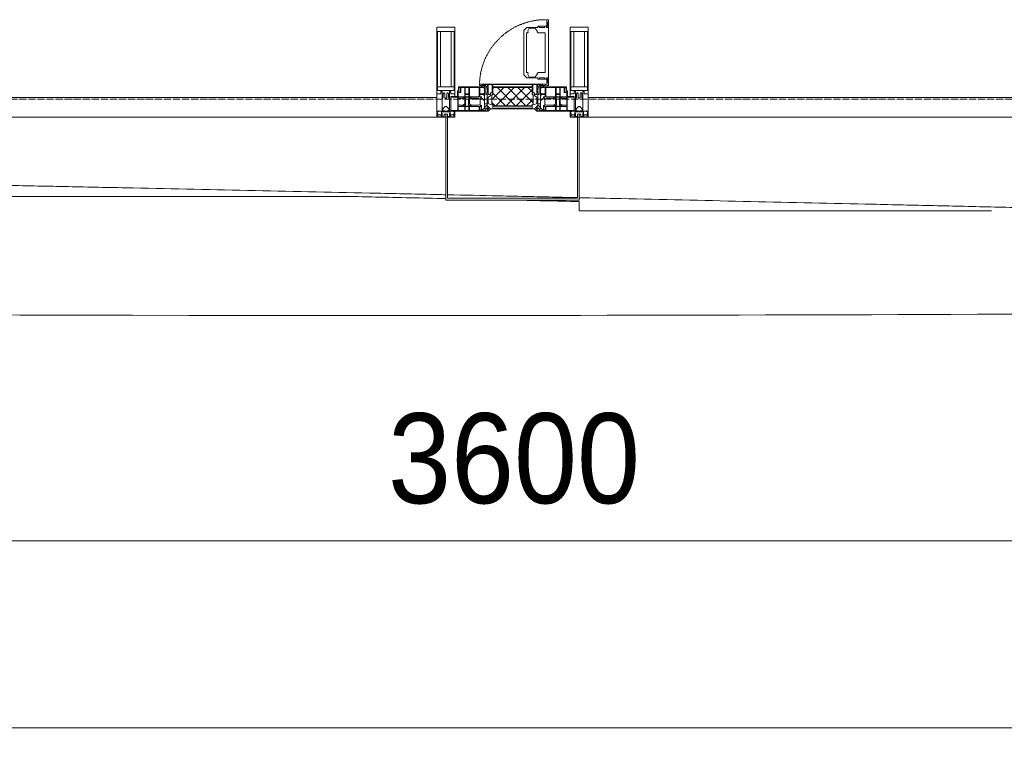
# Model space of a CAD drawing. Header units: millimetres. Extents: x 5617 to 107604, y 7718 to 206326.
# Tile 9 of 65: x 35824 to 38556, y 13585 to 15621. Entities that reach past the tile are written whole.
import ezdxf

# ---------------------------------------------------------------- set-up
doc = ezdxf.new("R2010")
doc.units = ezdxf.units.MM
doc.linetypes.add('-D1-02х01', pattern=[3, 2, -1])
doc.linetypes.add('ADSK_Линия сетки', pattern=[25, 20, -2.5, 0, -2.5])
for name, color, linetype, lineweight in [('Импосты витража', 7, 'Continuous', 18), ('Колонны', 7, 'Continuous', 18), ('Окна', 7, 'Continuous', 18), ('Оси', 7, 'Continuous', 9), ('Панели витража', 7, 'Continuous', 18), ('Размеры', 7, 'Continuous', 9), ('Размеры-100', 7, 'Continuous', 9), ('Форма', 7, 'Continuous', 18), ('Формообразующий элемент-перекрытие', 7, 'Continuous', 18), ('Элементы узлов', 7, 'Continuous', 18)]:
    doc.layers.add(name, color=color, linetype=linetype, lineweight=lineweight)
doc.styles.add('Arial', font='arial.ttf', dxfattribs={"width": 0.9, "height": 250})
doc.dimstyles.new('Основной_2_5_мм', dxfattribs={"dimscale": 304.8, "dimtxt": 255.06485, "dimasz": 0.463911, "dimexe": 0.492126, "dimexo": 0.492126, "dimgap": 0.098425, "dimtad": 1, "dimdec": 0, "dimdsep": 46, "dimtxsty": 'Arial', "dimblk1": 'OBLIQUE', "dimblk2": 'OBLIQUE', "dimsah": 1, "dimcen": 0.09, "dimdle": 0.492126, "dimazin": 2, "dimtfac": 1, "dimtdec": 4, "dimtix": 1, "dimtmove": 0, "dimatfit": 3, "dimfxl": 1, "dimtvp": 1, "dimtolj": 1, "dimtzin": 0, "dimlwd": 20, "dimlwe": 20, "dimarcsym": 2})

# ---------------------------------------------------------------- blocks, each defined once
blk = doc.blocks.new('System Panel - A_PAN_Glass-7508972-МКСС_К4_L17_58_200_')
at = {"layer": 'Панели витража', "color": 253, "lineweight": 5, "true_color": 0xaaaaaa}
for p, q in [((656.25, 55), (-656.25, 55)), ((-656.25, 55), (-656.25, 0)), ((656.25, 0), (656.25, 55)), ((-656.25, 0), (656.25, 0))]:
    blk.add_line(p, q, dxfattribs=at)
blk = doc.blocks.new('A_PAN_Створка - 383мм-V55-МКСС_К4_L17_58_200_')
at = {"layer": 'Панели витража', "lineweight": 5}
h = blk.add_hatch(dxfattribs=at)
h.set_pattern_fill('FP_8', color=256, style=0, pattern_type=2)
h.set_pattern_definition([(45, (-109750, -15350), (-14.1421356, 14.1421356), []), (135, (-109750, -15350), (-14.1421356, -14.1421356), [])])
h.paths.add_polyline_path([(-54.5, 31.8), (54.5, 31.8), (54.9, 34.1), (57.2, 36.4), (57.2, 60.8), (54.6, 63.4), (53.6, 82.7), (-54.6, 81.8), (-54.6, 63.4), (-57.2, 60.8), (-57.2, 36.4), (-54.9, 34.1)])
at = {"layer": 'Окна', "lineweight": 5}
for p, q in [((39.7, 249), (31.1, 240.4)), ((70.1, 249), (39.7, 249)), ((45.9, 246.8), (45, 244.7)), ((63.3, 246.8), (45.9, 246.8)), ((64.1, 245), (63.3, 246.8)), ((70.1, 252.9), (70.1, 249)), ((95.1, 252.9), (70.1, 252.9)), ((74.1, 248.4), (74.1, 252.9)), ((89.1, 248.4), (74.1, 248.4)), ((89.1, 252.9), (89.1, 248.4)), ((93.1, 248.4), (93.1, 252.9)), ((97.9, 248.4), (93.1, 248.4)), ((95.1, 270.5), (95.1, 252.9)), ((99.6, 270.5), (95.1, 270.5)), ((97.9, 262.4), (95.1, 262.4)), ((97.9, 262.4), (97.9, 248.4)), ((99.6, 270.5), (99.6, 87.5)), ((31.1, 117.6), (31.1, 240.4)), ((41.4, 234.2), (39.1, 233.8)), ((39.1, 179), (39.1, 233.8)), ((41.4, 234.2), (43.5, 236.3)), ((45, 244.7), (42.3, 239.8)), ((42.3, 239.8), (43.5, 236.3)), ((64.1, 245), (66.7, 241)), ((66.7, 241), (68.6, 239.7)), ((68.6, 239.7), (68.6, 236.4)), ((68.6, 236.4), (71.1, 233.9)), ((71.1, 233.9), (89.5, 233.9)), ((89.5, 233.9), (90.6, 232.8)), ((90.6, 125.2), (90.6, 232.8)), ((39.1, 179), (39.1, 124.2)), ((39.7, 109), (31.1, 117.6)), ((41.4, 123.8), (39.1, 124.2)), ((41.4, 123.8), (43.5, 121.7)), ((42.3, 118.2), (43.5, 121.7)), ((45, 113.3), (42.3, 118.2)), ((45.9, 111.2), (45, 113.3)), ((63.3, 111.2), (45.9, 111.2)), ((64.1, 113), (63.3, 111.2)), ((64.1, 113), (66.7, 117)), ((66.7, 117), (68.6, 118.3)), ((68.6, 121.6), (71.1, 124.1)), ((68.6, 118.3), (68.6, 121.6)), ((71.1, 124.1), (89.5, 124.1)), ((74.1, 109.6), (74.1, 105.1)), ((89.1, 109.6), (74.1, 109.6)), ((89.1, 105.1), (89.1, 109.6)), ((89.5, 124.1), (90.6, 125.2)), ((93.1, 109.6), (93.1, 105.1)), ((97.9, 109.6), (93.1, 109.6)), ((97.9, 95.6), (97.9, 109.6)), ((-150, 84), (-78, 84)), ((-150, 73.5), (-150, 84)), ((-91.5, 92), (91.5, 92)), ((-91.5, 87.5), (-91.5, 92)), ((-73.9, 87.5), (-91.5, 87.5)), ((-78, 84), (-78, 23.5)), ((-73.9, 62.5), (-73.9, 87.5)), ((70.1, 109), (39.7, 109)), ((70.1, 105.1), (70.1, 109)), ((95.1, 105.1), (70.1, 105.1)), ((73.9, 87.5), (73.9, 62.5)), ((91.5, 87.5), (73.9, 87.5)), ((78, 84), (150, 84)), ((78, 23.5), (78, 84)), ((91.5, 92), (91.5, 87.5)), ((95.1, 87.5), (95.1, 105.1)), ((97.9, 95.6), (95.1, 95.6)), ((99.6, 87.5), (95.1, 87.5)), ((150, 84), (150, 73.5)), ((-171, 57), (-156, 57)), ((-171, 17), (-171, 57)), ((-153, 73.5), (-150, 73.5)), ((-153, 60), (-153, 73.5)), ((-70, 62.5), (-73.9, 62.5)), ((-70, 32.1), (-70, 62.5)), ((70, 62.5), (70, 32.1)), ((73.9, 62.5), (70, 62.5)), ((150, 73.5), (153, 73.5)), ((153, 73.5), (153, 60)), ((156, 57), (171, 57)), ((171, 57), (171, 17)), ((-61.4, 23.5), (-70, 32.1)), ((70, 32.1), (61.4, 23.5)), ((-67.9, 17), (-171, 17)), ((-78, 23.5), (-67.9, 23.5)), ((-67.9, 23.5), (-64.6, 26.8)), ((-67.9, 17), (-67.9, 23.5)), ((-61.4, 23.5), (-67.9, 17)), ((-64.6, 26.8), (-61.4, 23.5)), ((61.4, 23.5), (-61.4, 23.5)), ((61.4, 23.5), (64.6, 26.8)), ((67.9, 17), (61.4, 23.5)), ((64.6, 26.8), (67.9, 23.5)), ((67.9, 23.5), (67.9, 17)), ((67.9, 23.5), (78, 23.5)), ((171, 17), (67.9, 17))]:
    blk.add_line(p, q, dxfattribs=at)
at = {"layer": 'Окна', "color": 253, "lineweight": 5, "true_color": 0xaaaaaa}
for p, q in [((-148.5, 82.5), (-132.4, 82.5)), ((-148.5, 81), (-148.5, 82.5)), ((-132.4, 56.6), (-132.4, 82.5)), ((-131, 82.5), (-120.8, 82.5)), ((-131, 82.5), (-131, 64.6)), ((-120.8, 82.5), (-120.8, 64.6)), ((-119.3, 82.5), (-92.5, 82.5)), ((-119.3, 56.6), (-119.3, 82.5)), ((-92.5, 56.6), (-92.5, 82.5)), ((-90.8, 82.5), (-79.5, 82.5)), ((-90.8, 64.6), (-90.8, 82.5)), ((-85, 84), (-85, 87.5)), ((-85, 87.5), (-78, 87.5)), ((-78, 84), (-85, 84)), ((-79.5, 82.5), (-79.5, 80.6)), ((-78, 87.5), (-78, 84)), ((78, 87.5), (78, 84)), ((85, 87.5), (78, 87.5)), ((78, 84), (85, 84)), ((90.8, 82.5), (79.5, 82.5)), ((79.5, 82.5), (79.5, 80.6)), ((85, 84), (85, 87.5)), ((90.8, 64.6), (90.8, 82.5)), ((119.3, 82.5), (92.5, 82.5)), ((92.5, 56.6), (92.5, 82.5)), ((119.3, 56.6), (119.3, 82.5)), ((120.8, 82.5), (120.8, 64.6)), ((131, 82.5), (120.8, 82.5)), ((131, 82.5), (131, 64.6)), ((132.4, 56.6), (132.4, 82.5)), ((148.5, 82.5), (132.4, 82.5)), ((148.5, 81), (148.5, 82.5)), ((-171, 55.5), (-152, 55.5)), ((-152, 20), (-152, 73.5)), ((-150.5, 69.5), (-150.5, 73.5)), ((-145, 69.5), (-150.5, 69.5)), ((-150.5, 33.6), (-150.5, 68)), ((-150.5, 68), (-143.5, 68)), ((-150.5, 56.6), (-132.4, 56.6)), ((-143.5, 81), (-148.5, 81)), ((-145, 69.5), (-145, 79.5)), ((-143.5, 68), (-143.5, 81)), ((-137.2, 54.8), (-135.8, 50.8)), ((-132.5, 54.8), (-137.2, 54.8)), ((-132.5, 53.8), (-132.5, 54.8)), ((-131, 64.6), (-120.8, 64.6)), ((-131, 56.5), (-131, 62.6)), ((-120.8, 62.6), (-131, 62.6)), ((-131, 56.5), (-120.8, 56.5)), ((-131, 55.1), (-131, 52.7)), ((-120.8, 55.1), (-131, 55.1)), ((-120.8, 56.5), (-120.8, 62.6)), ((-120.8, 55.1), (-120.8, 52.7)), ((-92.5, 56.6), (-119.3, 56.6)), ((-119.3, 54.8), (-114.6, 54.8)), ((-119.3, 53.8), (-119.3, 54.8)), ((-114.6, 54.8), (-115.9, 50.8)), ((-80.1, 64.6), (-90.8, 64.6)), ((-90.8, 62.7), (-90.8, 56.6)), ((-80.4, 62.7), (-90.8, 62.7)), ((-90.8, 56.6), (-85.9, 56.6)), ((-85.9, 56.6), (-85.9, 53.5)), ((-80.4, 61.1), (-80.4, 62.7)), ((-78, 61.1), (-80.4, 61.1)), ((-80.1, 66.1), (-80.1, 64.6)), ((-78, 66.1), (-80.1, 66.1)), ((-79.5, 80.6), (-78, 80.6)), ((-78, 66.1), (-78, 61.1)), ((79.5, 80.6), (78, 80.6)), ((78, 66.1), (78, 61.1)), ((78, 66.1), (80.1, 66.1)), ((78, 61.1), (80.4, 61.1)), ((80.1, 66.1), (80.1, 64.6)), ((80.1, 64.6), (90.8, 64.6)), ((80.4, 62.7), (90.8, 62.7)), ((80.4, 61.1), (80.4, 62.7)), ((85.9, 56.6), (85.9, 53.5)), ((90.8, 56.6), (85.9, 56.6)), ((90.8, 62.7), (90.8, 56.6)), ((92.5, 56.6), (119.3, 56.6)), ((114.6, 54.8), (115.9, 50.8)), ((119.3, 54.8), (114.6, 54.8)), ((119.3, 53.8), (119.3, 54.8)), ((131, 64.6), (120.8, 64.6)), ((120.8, 56.5), (120.8, 62.6)), ((120.8, 62.6), (131, 62.6)), ((131, 56.5), (120.8, 56.5)), ((120.8, 55.1), (120.8, 52.7)), ((120.8, 55.1), (131, 55.1)), ((131, 56.5), (131, 62.6)), ((131, 55.1), (131, 52.7)), ((150.5, 56.6), (132.4, 56.6)), ((132.5, 54.8), (137.2, 54.8)), ((132.5, 53.8), (132.5, 54.8)), ((137.2, 54.8), (135.8, 50.8)), ((143.5, 81), (148.5, 81)), ((143.5, 68), (143.5, 81)), ((150.5, 68), (143.5, 68)), ((145, 69.5), (145, 79.5)), ((145, 69.5), (150.5, 69.5)), ((150.5, 69.5), (150.5, 73.5)), ((150.5, 33.6), (150.5, 68)), ((152, 20), (152, 73.5)), ((171, 55.5), (152, 55.5)), ((-136.4, 52.4), (-150.5, 52.4)), ((-136.3, 33.6), (-150.5, 33.6)), ((-150.5, 29.4), (-132.4, 29.4)), ((-150.5, 17), (-150.5, 29.4)), ((-137.2, 31), (-135.8, 35)), ((-132.5, 31), (-137.2, 31)), ((-132.1, 49), (-135.8, 50.8)), ((-132.1, 36.8), (-135.8, 35)), ((-132.5, 53.8), (-133.4, 52)), ((-133.4, 52), (-130.1, 50.4)), ((-133.4, 33.7), (-130.1, 35.3)), ((-132.5, 31.9), (-133.4, 33.7)), ((-132.5, 31.9), (-132.5, 31)), ((-132.4, 29.4), (-132.4, 18.6)), ((-132.1, 49), (-132.1, 36.8)), ((-129.4, 51.1), (-131, 52.7)), ((-129.4, 34.6), (-131, 33)), ((-131, 30.9), (-131, 33)), ((-120.8, 30.9), (-131, 30.9)), ((-131, 29.5), (-120.8, 29.5)), ((-131, 18.2), (-131, 29.5)), ((-130.1, 50.4), (-129.4, 51.1)), ((-130.1, 35.3), (-130.1, 50.4)), ((-130.1, 35.3), (-129.4, 34.6)), ((-122.4, 51.1), (-120.8, 52.7)), ((-121.7, 50.4), (-122.4, 51.1)), ((-121.7, 35.3), (-122.4, 34.6)), ((-122.4, 34.6), (-120.8, 33)), ((-118.4, 52), (-121.7, 50.4)), ((-121.7, 35.3), (-121.7, 50.4)), ((-118.4, 33.7), (-121.7, 35.3)), ((-120.8, 30.9), (-120.8, 33)), ((-120.8, 18.2), (-120.8, 29.5)), ((-119.7, 49), (-115.9, 50.8)), ((-119.7, 49), (-119.7, 36.8)), ((-119.7, 36.8), (-115.9, 35)), ((-119.3, 53.8), (-118.4, 52)), ((-119.3, 31.9), (-118.4, 33.7)), ((-119.3, 31.9), (-119.3, 31)), ((-119.3, 31), (-114.6, 31)), ((-92.5, 29.4), (-119.3, 29.4)), ((-119.3, 29.4), (-119.3, 18.6)), ((-114.6, 31), (-115.9, 35)), ((-94.1, 33.5), (-115.4, 33.5)), ((-94.1, 52.5), (-115.3, 52.5)), ((-89.9, 50.9), (-94.1, 52.5)), ((-89.9, 35.1), (-94.1, 33.5)), ((-92.5, 18.6), (-92.5, 29.4)), ((-90.8, 18.5), (-90.8, 29.4)), ((-90.8, 29.4), (-85.9, 29.4)), ((-89.9, 52.2), (-88.6, 53.5)), ((-89.9, 52.2), (-89.9, 50.9)), ((-89.9, 35.1), (-89.9, 50.9)), ((-89.9, 32.5), (-89.9, 35.1)), ((-85.9, 32.5), (-89.9, 32.5)), ((-85.9, 53.5), (-88.6, 53.5)), ((-85.9, 53.5), (-78, 45.6)), ((-85.9, 29.4), (-85.9, 32.5)), ((-85.9, 21.9), (-85.9, 29.4)), ((-70, 33.8), (-83.4, 20.4)), ((-78, 45.6), (-78, 36.8)), ((-78, 36.8), (-70, 36.8)), ((-67.2, 29.3), (-73, 23.5)), ((-70, 36.8), (-70, 33.8)), ((-64.6, 26.8), (-67.2, 29.3)), ((64.6, 26.8), (67.2, 29.3)), ((67.2, 29.3), (73, 23.5)), ((70, 36.8), (70, 33.8)), ((78, 36.8), (70, 36.8)), ((70, 33.8), (83.4, 20.4)), ((85.9, 53.5), (78, 45.6)), ((78, 45.6), (78, 36.8)), ((85.9, 53.5), (88.6, 53.5)), ((85.9, 32.5), (89.9, 32.5)), ((85.9, 29.4), (85.9, 32.5)), ((85.9, 21.9), (85.9, 29.4)), ((90.8, 29.4), (85.9, 29.4)), ((89.9, 52.2), (88.6, 53.5)), ((89.9, 50.9), (94.1, 52.5)), ((89.9, 52.2), (89.9, 50.9)), ((89.9, 35.1), (89.9, 50.9)), ((89.9, 35.1), (94.1, 33.5)), ((89.9, 32.5), (89.9, 35.1)), ((90.8, 18.5), (90.8, 29.4)), ((92.5, 18.6), (92.5, 29.4)), ((92.5, 29.4), (119.3, 29.4)), ((94.1, 52.5), (115.3, 52.5)), ((94.1, 33.5), (115.4, 33.5)), ((114.6, 31), (115.9, 35)), ((119.3, 31), (114.6, 31)), ((119.7, 49), (115.9, 50.8)), ((119.7, 36.8), (115.9, 35)), ((119.3, 53.8), (118.4, 52)), ((118.4, 52), (121.7, 50.4)), ((118.4, 33.7), (121.7, 35.3)), ((119.3, 31.9), (118.4, 33.7)), ((119.3, 31.9), (119.3, 31)), ((119.3, 29.4), (119.3, 18.6)), ((119.7, 49), (119.7, 36.8)), ((122.4, 51.1), (120.8, 52.7)), ((122.4, 34.6), (120.8, 33)), ((120.8, 30.9), (120.8, 33)), ((120.8, 30.9), (131, 30.9)), ((120.8, 18.2), (120.8, 29.5)), ((131, 29.5), (120.8, 29.5)), ((121.7, 50.4), (122.4, 51.1)), ((121.7, 35.3), (121.7, 50.4)), ((121.7, 35.3), (122.4, 34.6)), ((129.4, 51.1), (131, 52.7)), ((130.1, 50.4), (129.4, 51.1)), ((130.1, 35.3), (129.4, 34.6)), ((129.4, 34.6), (131, 33)), ((133.4, 52), (130.1, 50.4)), ((130.1, 35.3), (130.1, 50.4)), ((133.4, 33.7), (130.1, 35.3)), ((131, 30.9), (131, 33)), ((131, 18.2), (131, 29.5)), ((132.1, 49), (135.8, 50.8)), ((132.1, 49), (132.1, 36.8)), ((132.1, 36.8), (135.8, 35)), ((150.5, 29.4), (132.4, 29.4)), ((132.4, 29.4), (132.4, 18.6)), ((132.5, 53.8), (133.4, 52)), ((132.5, 31.9), (133.4, 33.7)), ((132.5, 31.9), (132.5, 31)), ((132.5, 31), (137.2, 31)), ((137.2, 31), (135.8, 35)), ((136.3, 33.6), (150.5, 33.6)), ((136.4, 52.4), (150.5, 52.4)), ((150.5, 17), (150.5, 29.4)), ((-171, 18.5), (-153.5, 18.5)), ((-153.5, 18.5), (-152, 20)), ((-132.4, 18.6), (-150.5, 18.6)), ((-120.8, 18.2), (-131, 18.2)), ((-119.3, 18.6), (-92.5, 18.6)), ((-87.3, 18.5), (-90.8, 18.5)), ((-87.3, 21.9), (-85.9, 21.9)), ((-87.3, 20.4), (-87.3, 21.9)), ((-87.3, 20.4), (-87.3, 18.5)), ((-84.8, 20.4), (-87.3, 20.4)), ((-85.9, 18.2), (-85.9, 20.4)), ((-75.9, 18.2), (-85.9, 18.2)), ((-83.4, 20.4), (-84.8, 20.4)), ((-75.9, 23.5), (-73, 23.5)), ((-75.9, 21.5), (-75.9, 23.5)), ((-75.9, 21.5), (-75.9, 18.2)), ((-74.9, 21.5), (-75.9, 21.5)), ((-74.9, 17.9), (-74.9, 21.5)), ((-68.9, 17.9), (-74.9, 17.9)), ((-68.9, 21.5), (-68.9, 17.9)), ((-67.9, 21.5), (-68.9, 21.5)), ((-67.9, 23.5), (-64.6, 26.8)), ((-67.9, 21.5), (-67.9, 23.5)), ((67.9, 23.5), (64.6, 26.8)), ((67.9, 21.5), (67.9, 23.5)), ((67.9, 21.5), (68.9, 21.5)), ((68.9, 21.5), (68.9, 17.9)), ((68.9, 17.9), (74.9, 17.9)), ((75.9, 23.5), (73, 23.5)), ((74.9, 21.5), (75.9, 21.5)), ((74.9, 17.9), (74.9, 21.5)), ((75.9, 21.5), (75.9, 23.5)), ((75.9, 21.5), (75.9, 18.2)), ((75.9, 18.2), (85.9, 18.2)), ((83.4, 20.4), (84.8, 20.4)), ((84.8, 20.4), (87.3, 20.4)), ((87.3, 21.9), (85.9, 21.9)), ((85.9, 18.2), (85.9, 20.4)), ((87.3, 20.4), (87.3, 21.9)), ((87.3, 20.4), (87.3, 18.5)), ((87.3, 18.5), (90.8, 18.5)), ((119.3, 18.6), (92.5, 18.6)), ((120.8, 18.2), (131, 18.2)), ((132.4, 18.6), (150.5, 18.6)), ((153.5, 18.5), (152, 20)), ((171, 18.5), (153.5, 18.5))]:
    blk.add_line(p, q, dxfattribs=at)
at = {"layer": 'Окна', "linetype": '-D1-02х01', "lineweight": 5}
blk.add_arc((91.4, 87.5), 183, 88.8555, 178.5909, dxfattribs=at)
at = {"layer": 'Окна', "lineweight": 5}
for centre, start, end in [((-156, 60), 270, 360), ((156, 60), 180, 270)]:
    blk.add_arc(centre, 3, start, end, dxfattribs=at)
at = {"layer": 'Элементы узлов', "color": 253, "lineweight": 5, "true_color": 0xaaaaaa}
for p, q in [((-91.5, 92), (-91.5, 87.5)), ((-91.5, 92), (91.5, 92)), ((-91.5, 87.5), (-73.9, 87.5)), ((-83.4, 90.3), (-69.4, 90.3)), ((-83.4, 90.3), (-83.4, 87.5)), ((-73.9, 87.5), (-73.9, 62.5)), ((-69.4, 85.5), (-73.9, 85.5)), ((-69.4, 90.3), (-69.4, 85.5)), ((-67.9, 89.3), (-66.9, 90.3)), ((-67.9, 62.5), (-67.9, 89.3)), ((-66.9, 90.3), (-57.4, 90.3)), ((-57.4, 90.3), (-56.4, 89.4)), ((-56.4, 89.4), (-56.4, 67.7)), ((-53.9, 90.3), (-54.9, 89.3)), ((-54.9, 89.3), (-54.9, 85.6)), ((-54.9, 85.6), (-53.9, 84.6)), ((-54.9, 81.9), (-53.8, 83)), ((-53.6, 82.7), (-54.6, 81.8)), ((53.9, 90.3), (-53.9, 90.3)), ((-53.9, 84.6), (53.9, 84.6)), ((53.8, 83), (-53.8, 83)), ((53.6, 82.7), (-53.6, 82.7)), ((54.6, 81.8), (53.6, 82.7)), ((54.9, 81.9), (53.8, 83)), ((53.9, 90.3), (54.9, 89.3)), ((54.9, 85.6), (53.9, 84.6)), ((54.9, 89.3), (54.9, 85.6)), ((57.4, 90.3), (56.4, 89.4)), ((56.4, 89.4), (56.4, 67.7)), ((66.9, 90.3), (57.4, 90.3)), ((67.9, 89.3), (66.9, 90.3)), ((67.9, 62.5), (67.9, 89.3)), ((69.4, 90.3), (69.4, 85.5)), ((83.4, 90.3), (69.4, 90.3)), ((69.4, 85.5), (73.9, 85.5)), ((91.5, 87.5), (73.9, 87.5)), ((73.9, 87.5), (73.9, 62.5)), ((83.4, 90.3), (83.4, 87.5)), ((91.5, 92), (91.5, 87.5)), ((-73.9, 81.5), (-69.4, 81.5)), ((-69.4, 66.5), (-73.9, 66.5)), ((-73.9, 62.5), (-70, 62.5)), ((-70, 62.5), (-70, 32.1)), ((-69.4, 81.5), (-69.4, 66.5)), ((-61.7, 62.5), (-67.9, 62.5)), ((-66, 56.5), (-67.8, 55.7)), ((-67.8, 55.7), (-67.8, 38.3)), ((-66, 56.5), (-62, 59.1)), ((-62, 59.1), (-60.7, 61)), ((-60.1, 67.7), (-61.7, 64.9)), ((-61.7, 64.9), (-61.7, 62.5)), ((-60.7, 61), (-57.4, 61)), ((-56.4, 67.7), (-60.1, 67.7)), ((-57.4, 61), (-54.9, 63.5)), ((-54.6, 63.4), (-57.2, 60.8)), ((-57.2, 60.8), (-57.2, 36.4)), ((-54.9, 63.5), (-54.9, 81.9)), ((-54.6, 81.8), (-54.6, 63.4)), ((54.6, 63.4), (54.6, 81.8)), ((57.2, 60.8), (54.6, 63.4)), ((54.9, 63.5), (54.9, 81.9)), ((57.4, 61), (54.9, 63.5)), ((56.4, 67.7), (60.1, 67.7)), ((57.2, 36.4), (57.2, 60.8)), ((60.7, 61), (57.4, 61)), ((60.1, 67.7), (61.7, 64.9)), ((62, 59.1), (60.7, 61)), ((61.7, 64.9), (61.7, 62.5)), ((61.7, 62.5), (67.9, 62.5)), ((66, 56.5), (62, 59.1)), ((66, 56.5), (67.8, 55.7)), ((67.8, 55.7), (67.8, 38.3)), ((69.4, 81.5), (69.4, 66.5)), ((73.9, 81.5), (69.4, 81.5)), ((69.4, 66.5), (73.9, 66.5)), ((70, 62.5), (70, 32.1)), ((73.9, 62.5), (70, 62.5)), ((-70, 32.1), (-61.4, 23.5)), ((-67.8, 38.3), (-65.7, 37.4)), ((-65.7, 37.4), (-60.8, 34.7)), ((-60.8, 34.7), (-57.3, 35.9)), ((-55.2, 33.8), (-57.3, 35.9)), ((-57.2, 36.4), (-54.9, 34.1)), ((-55.2, 33.8), (-54.8, 31.5)), ((-54.9, 34.1), (-54.5, 31.8)), ((-53.9, 30.5), (-54.9, 29.5)), ((-54.9, 29.5), (-54.9, 25.8)), ((0, 31.5), (-54.8, 31.5)), ((-54.5, 31.8), (54.5, 31.8)), ((53.9, 30.5), (-53.9, 30.5)), ((0, 31.5), (54.8, 31.5)), ((53.9, 30.5), (54.9, 29.5)), ((54.5, 31.8), (54.9, 34.1)), ((55.2, 33.8), (54.8, 31.5)), ((54.9, 34.1), (57.2, 36.4)), ((54.9, 29.5), (54.9, 25.8)), ((55.2, 33.8), (57.3, 35.9)), ((60.8, 34.7), (57.3, 35.9)), ((65.7, 37.4), (60.8, 34.7)), ((70, 32.1), (61.4, 23.5)), ((67.8, 38.3), (65.7, 37.4)), ((61.4, 23.5), (-61.4, 23.5)), ((-54.9, 25.8), (-53.9, 24.8)), ((-53.9, 24.8), (53.9, 24.8)), ((54.9, 25.8), (53.9, 24.8))]:
    blk.add_line(p, q, dxfattribs=at)
blk = doc.blocks.new('System Panel - A_PAN_Glass-7508020-МКСС_К4_L17_58_200_')
at = {"layer": 'Панели витража', "color": 253, "lineweight": 5, "true_color": 0xaaaaaa}
for p, q in [((656.25, 55), (-656.25, 55)), ((-656.25, 55), (-656.25, 0)), ((656.25, 0), (656.25, 55)), ((-656.25, 0), (656.25, 0))]:
    blk.add_line(p, q, dxfattribs=at)
blk = doc.blocks.new('Rectangular Mullion - 50Wx250H-2623690-МКСС_К4_L17_58_200_')
at = {"layer": 'Элементы узлов', "color": 253, "lineweight": 5, "true_color": 0xaaaaaa}
for p, q in [((-25, 65.2), (-25, 250)), ((-25, 250), (0, 250)), ((25, 250), (0, 250)), ((25, 65.2), (25, 250)), ((-23, 237.3), (0, 237.3)), ((-23, 237.3), (-23, 73.6)), ((-14.9, 84), (-14.9, 237.3)), ((23, 237.3), (0, 237.3)), ((14.9, 84), (14.9, 237.3)), ((23, 237.3), (23, 73.6)), ((0, 84), (-23, 84)), ((0, 84), (23, 84)), ((-14, 65.2), (-25, 65.2)), ((-0.5, 73.6), (-23, 73.6)), ((-14, 71.3), (-14, 65.2)), ((-10, 71.3), (-14, 71.3)), ((-10, 53), (-10, 71.3)), ((-8.7, 53), (-7, 54.7)), ((-7, 65.2), (-5.9, 67.3)), ((-7, 65.2), (-7, 54.7)), ((-4.1, 67.3), (-5.9, 67.3)), ((-4.1, 67.3), (-2.9, 65.1)), ((-2.9, 65.1), (-2.9, 54.6)), ((0.5, 73.6), (23, 73.6)), ((4.1, 67.3), (2.9, 65.1)), ((2.9, 65.1), (2.9, 54.6)), ((4.1, 67.3), (5.9, 67.3)), ((7, 65.2), (5.9, 67.3)), ((7, 65.2), (7, 54.7)), ((8.7, 53), (7, 54.7)), ((10, 71.3), (14, 71.3)), ((10, 53), (10, 71.3)), ((14, 71.3), (14, 65.2)), ((14, 65.2), (25, 65.2)), ((-8.7, 53), (-10, 53)), ((-10, 53), (-10, 17)), ((-8.5, 23), (-1.5, 30)), ((-1.3, 53), (-2.9, 54.6)), ((-1.5, 30), (0, 30)), ((0, 53), (-1.3, 53)), ((0, 53), (1.3, 53)), ((1.5, 30), (0, 30)), ((1.3, 53), (2.9, 54.6)), ((8.5, 23), (1.5, 30)), ((8.7, 53), (10, 53)), ((10, 53), (10, 17)), ((-23.8, 14.6), (-25, 14.2)), ((-25, 0), (-25, 14.2)), ((-22.3, 17), (-23.8, 17)), ((-23.8, 17), (-23.8, 14.6)), ((-22.5, 10.6), (-23.8, 14.6)), ((-22.5, 10.6), (-23.7, 9.9)), ((-23.7, 1.3), (-23.7, 9.9)), ((-23.7, 1.3), (-11.8, 1.3)), ((-23.2, 10.2), (-22.5, 8)), ((-22.5, 8), (-22.5, 4.5)), ((-21.3, 4.5), (-22.5, 4.5)), ((-22.3, 17), (-22.3, 16)), ((-22.3, 16), (-21.3, 16)), ((-19, 17.6), (-21.3, 16)), ((-21.3, 4.5), (-21.3, 6.5)), ((-21.3, 6.5), (-14.2, 6.5)), ((-18.4, 16.6), (-19, 17.6)), ((-7.4, 16.6), (-18.4, 16.6)), ((-14.2, 6.5), (-14.2, 4.5)), ((-13.2, 4.5), (-14.2, 4.5)), ((-13.2, 4.5), (-12.2, 7.2)), ((-12.7, 7.6), (-11.3, 11.4)), ((-12.7, 7.6), (-11.8, 6.9)), ((-12.2, 9), (-12.2, 14.8)), ((-12.2, 14.8), (0, 14.8)), ((-11.8, 1.3), (-11.8, 6.9)), ((-10.5, 11.2), (-11.3, 11.4)), ((-10.5, 1.5), (-10.5, 11.2)), ((-4.8, 1.5), (-10.5, 1.5)), ((-10, 17), (-7.5, 17)), ((-8.5, 18.5), (-8.5, 23)), ((-7.5, 18.5), (-8.5, 18.5)), ((-7.5, 17), (-7.5, 18.5)), ((-7.4, 18), (-7.4, 16.6)), ((-2.6, 18), (-7.4, 18)), ((0, 8), (-4.8, 8)), ((-4.8, 1.5), (-4.8, 8)), ((-2.6, 18), (-2.6, 16.8)), ((-2.6, 16.8), (0, 16.8)), ((2.6, 16.8), (0, 16.8)), ((0, 14.8), (0, 16.8)), ((0, 14.8), (0, 16.8)), ((12.2, 14.8), (0, 14.8)), ((0, 0), (0, 8)), ((0, 8), (4.8, 8)), ((0, 0), (0, 8)), ((2.6, 18), (2.6, 16.8)), ((2.6, 18), (7.4, 18)), ((4.8, 1.5), (4.8, 8)), ((4.8, 1.5), (10.5, 1.5)), ((7.4, 18), (7.4, 16.6)), ((7.4, 16.6), (18.4, 16.6)), ((7.5, 18.5), (8.5, 18.5)), ((7.5, 17), (7.5, 18.5)), ((10, 17), (7.5, 17)), ((8.5, 18.5), (8.5, 23)), ((10.5, 11.2), (11.3, 11.4)), ((10.5, 1.5), (10.5, 11.2)), ((12.7, 7.6), (11.3, 11.4)), ((12.7, 7.6), (11.8, 6.9)), ((11.8, 1.3), (11.8, 6.9)), ((23.7, 1.3), (11.8, 1.3)), ((12.2, 9), (12.2, 14.8)), ((13.2, 4.5), (12.2, 7.2)), ((13.2, 4.5), (14.2, 4.5)), ((21.3, 6.5), (14.2, 6.5)), ((14.2, 6.5), (14.2, 4.5)), ((18.4, 16.6), (19, 17.6)), ((19, 17.6), (21.3, 16)), ((22.3, 16), (21.3, 16)), ((21.3, 4.5), (21.3, 6.5)), ((21.3, 4.5), (22.5, 4.5)), ((22.3, 17), (22.3, 16)), ((22.3, 17), (23.8, 17)), ((22.5, 10.6), (23.8, 14.6)), ((22.5, 10.6), (23.7, 9.9)), ((23.2, 10.2), (22.5, 8)), ((22.5, 8), (22.5, 4.5)), ((23.7, 1.3), (23.7, 9.9)), ((23.8, 17), (23.8, 14.6)), ((23.8, 14.6), (25, 14.2)), ((25, 0), (25, 14.2)), ((-25, 0), (0, 0)), ((25, 0), (0, 0))]:
    blk.add_line(p, q, dxfattribs=at)
for centre, start, end in [((-0.5, 73.1), 360, 90), ((0.5, 73.1), 90, 180)]:
    blk.add_arc(centre, 0.5, start, end, dxfattribs=at)
blk = doc.blocks.new('Rectangular Mullion - R_StandardFrame_50Wx250H-V50-МКСС_К4_L17_58_200_')
at = {"layer": 'Импосты витража', "color": 253, "lineweight": 5, "true_color": 0xaaaaaa}
for p, q in [((-25, -250), (-25, 0)), ((-25, 0), (0, 0)), ((5, 0), (25, 0)), ((25, 0), (25, -17)), ((25, -57), (25, -250)), ((25, -250), (-25, -250))]:
    blk.add_line(p, q, dxfattribs=at)
blk = doc.blocks.new('Rectangular Mullion - R_StandardFrame_50Wx250H-V51-МКСС_К4_L17_58_200_')
at = {"layer": 'Импосты витража', "color": 253, "lineweight": 5, "true_color": 0xaaaaaa}
for p, q in [((-25, -17), (-25, 0)), ((-25, 0), (-5, 0)), ((0, 0), (25, 0)), ((25, 0), (25, -250)), ((-25, -250), (-25, -57)), ((25, -250), (-25, -250))]:
    blk.add_line(p, q, dxfattribs=at)
blk = doc.blocks.new('A_SLK_PAN_Type1 - Прямой тип панели Ф-1_1-7502710-МКСС_К4_L17_58_200_')
at = {"layer": 'Колонны', "lineweight": 5}
for p, q in [((-185, 230), (185, 230)), ((-185, 0), (-185, 230)), ((-180, 225), (-180, 0)), ((180, 225), (-180, 225)), ((180, 0), (180, 225)), ((185, 230), (185, 0)), ((-180, 0), (-185, 0)), ((185, 0), (180, 0))]:
    blk.add_line(p, q, dxfattribs=at)
blk = doc.blocks.new('A_OGR_PAN_Отлив - A_OGR_PAN_Отлив-6121996-МКСС_К4_L17_58_200_')
at = {"layer": 'Колонны', "color": 253, "lineweight": 5, "true_color": 0xaaaaaa}
for q in [(-681.2, -234.2), (463.3, -260)]:
    blk.add_line((-681.2, -260), q, dxfattribs=at)
blk = doc.blocks.new('A_OGR_PAN_Отлив - A_OGR_PAN_Отлив-6122005-МКСС_К4_L17_58_200_')
at = {"layer": 'Колонны', "color": 253, "lineweight": 5, "true_color": 0xaaaaaa}
for q in [(-681.2, -195.9), (415.1, -220)]:
    blk.add_line((-681.2, -220), q, dxfattribs=at)
blk = doc.blocks.new('135_SLK_K4_AR_FCD_rvt-1-МКСС_К4_L17_58_200_')
at = {"layer": 'Форма', "color": 253, "lineweight": 9, "true_color": 0xaaaaaa}
for points, knots in [([(108202.4, 15163.7), (108254.5, 15162.7), (108363.1, 15160.4), (108528.1, 15157), (108753.8, 15152.3), (109035.8, 15146.3), (109317.8, 15140.2), (109494.2, 15136.3), (109557.8, 15134.9), (109564.9, 15134.8)], [-0.8446142, -0.8446142, -0.8446142, -0.8446142, -0.84, -0.835, -0.83, -0.82, -0.81, -0.805, -0.80436775, -0.80436775, -0.80436775, -0.80436775]), ([(109569.7, 15134.7), (109617.4, 15133.6), (109721.6, 15131.3), (109841.8, 15128.7), (109914.2, 15127), (109930.1, 15126.7)], [-0.80422634, -0.80422634, -0.80422634, -0.80422634, -0.8, -0.795, -0.79358486, -0.79358486, -0.79358486, -0.79358486]), ([(109935.1, 15126.6), (109973.9, 15125.7), (110125.6, 15122.3), (110390, 15116.4), (110672, 15110.1), (110897.6, 15105), (111067, 15101.1), (111200.3, 15098.1), (111277.2, 15096.3), (111297.6, 15095.9)], [-0.79343823, -0.79343823, -0.79343823, -0.79343823, -0.79, -0.78, -0.77, -0.765, -0.76, -0.755, -0.75319068, -0.75319068, -0.75319068, -0.75319068])]:
    blk.add_open_spline(points, degree=3, knots=knots, dxfattribs=at)
at = {"layer": 'Форма', "color": 253, "lineweight": 5, "true_color": 0xaaaaaa}
blk.add_open_spline([(99970.7, 14890), (103152.4, 14835), (107982.3, 14778.7), (112930.9, 14812), (114498.2, 14828.9)], degree=3, knots=[38.77236, 38.77236, 38.77236, 38.77236, 55.669869, 63.562297, 63.562297, 63.562297, 63.562297], dxfattribs=at)
at = {"layer": 'Формообразующий элемент-перекрытие', "color": 253, "lineweight": 5, "true_color": 0xaaaaaa}
blk.add_open_spline([(109565, 15124.1), (109499.8, 15125.5), (109409.3, 15127.5), (109318.9, 15129.5), (109293.6, 15130.1)], degree=3, knots=[0.792384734, 0.792384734, 0.792384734, 0.792384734, 0.798076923, 0.800282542, 0.800282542, 0.800282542, 0.800282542], dxfattribs=at)
blk.add_open_spline([(109935, 15115.8), (109870.7, 15117.2), (109806.5, 15118.7), (109742.2, 15120.1)], degree=3, dxfattribs=at)
at = {"layer": 'Импосты витража', "color": 253, "lineweight": 5, "true_color": 0xaaaaaa}
for p in [(109565, 15350), (109935, 15350)]:
    blk.add_blockref('Rectangular Mullion - 50Wx250H-2623690-МКСС_К4_L17_58_200_', p, dxfattribs=at)
at = {"layer": 'Импосты витража', "color": 253, "lineweight": 5, "true_color": 0xaaaaaa, "extrusion": (0, 0, -1), "rotation": 180}
for name, p in [('Rectangular Mullion - R_StandardFrame_50Wx250H-V50-МКСС_К4_L17_58_200_', (-109565, 15350)), ('Rectangular Mullion - R_StandardFrame_50Wx250H-V51-МКСС_К4_L17_58_200_', (-109935, 15350))]:
    blk.add_blockref(name, p, dxfattribs=at)
at = {"layer": 'Колонны', "color": 253, "lineweight": 5, "true_color": 0xaaaaaa, "rotation": 180}
blk.add_blockref('A_SLK_PAN_Type1 - Прямой тип панели Ф-1_1-7502710-МКСС_К4_L17_58_200_', (109750, 15350), dxfattribs=at)
at = {"layer": 'Колонны', "color": 253, "lineweight": 5, "true_color": 0xaaaaaa}
for name, p in [('A_OGR_PAN_Отлив - A_OGR_PAN_Отлив-6122005-МКСС_К4_L17_58_200_', (108883.8, 15350)), ('A_OGR_PAN_Отлив - A_OGR_PAN_Отлив-6121996-МКСС_К4_L17_58_200_', (110616.3, 15350))]:
    blk.add_blockref(name, p, dxfattribs=at)
at = {"layer": 'Панели витража', "color": 253, "lineweight": 5, "true_color": 0xaaaaaa}
for name, p in [('A_PAN_Створка - 383мм-V55-МКСС_К4_L17_58_200_', (109750, 15350)), ('System Panel - A_PAN_Glass-7508020-МКСС_К4_L17_58_200_', (108883.8, 15350)), ('System Panel - A_PAN_Glass-7508972-МКСС_К4_L17_58_200_', (110616.3, 15350))]:
    blk.add_blockref(name, p, dxfattribs=at)
blk = doc.blocks.new('DIMBLOCK11-МКСС_К4_L17_58_200_')
at = {"layer": 'Размеры-100', "lineweight": 20, "transparency": 16777216}
for p, q in [((35391.3, 14173.9), (35391.3, 14323.9)), ((38991.3, 14173.9), (38991.3, 14323.9)), ((35391.3, 14173.9), (38991.3, 14173.9)), ((35391.3, 14173.9), (35391.3, 14123.9)), ((38991.3, 14173.9), (38991.3, 14123.9))]:
    blk.add_line(p, q, dxfattribs=at)
at = {"layer": 'Размеры-100', "lineweight": 40, "transparency": 16777216}
for p, q in [((35391.3, 14173.9), (35462, 14244.6)), ((38991.3, 14173.9), (39062, 14244.6)), ((35391.3, 14173.9), (35320.6, 14103.2)), ((38991.3, 14173.9), (38920.6, 14103.2))]:
    blk.add_line(p, q, dxfattribs=at)
at = {"layer": 'Размеры-100', "color": 0, "lineweight": 20, "transparency": 16777216, "insert": (36846, 14528.5), "char_height": 250, "width": 828.765, "attachment_point": 1, "line_spacing_factor": 0.941778, "style": 'Arial'}
blk.add_mtext('3600', dxfattribs=at)
blk = doc.blocks.new('_Oblique')
at = {"color": 0, "linetype": 'ByBlock', "lineweight": -2}
blk.add_line((-0.5, -0.5), (0.5, 0.5), dxfattribs=at)
blk = doc.blocks.new('DIMBLOCK22-МКСС_К4_L17_58_200_')
at = {"layer": 'Размеры-100', "lineweight": 20, "transparency": 16777216}
for p, q in [((28191.3, 13655.3), (28191.3, 13805.3)), ((64191.3, 13655.3), (64191.3, 13805.3)), ((28041.3, 13655.3), (64341.3, 13655.3)), ((28191.3, 13655.3), (28191.3, 13605.3)), ((64191.3, 13655.3), (64191.3, 13605.3))]:
    blk.add_line(p, q, dxfattribs=at)
at = {"layer": 'Размеры-100', "lineweight": 40, "transparency": 16777216}
for p, q in [((28191.3, 13655.3), (28262, 13726)), ((64191.3, 13655.3), (64262, 13726)), ((28191.3, 13655.3), (28120.6, 13584.6)), ((64191.3, 13655.3), (64120.6, 13584.6))]:
    blk.add_line(p, q, dxfattribs=at)
at = {"layer": 'Размеры-100', "color": 0, "lineweight": 20, "transparency": 16777216, "insert": (45759.6, 14009.9), "char_height": 250, "width": 1035.956, "attachment_point": 1, "line_spacing_factor": 0.941778, "style": 'Arial'}
blk.add_mtext('36000', dxfattribs=at)

msp = doc.modelspace()

# ---------------------------------------------------------------- linework, layer by layer
at = {"layer": 'Оси', "linetype": 'ADSK_Линия сетки'}
msp.add_line((64356.3, 15400), (24852.5, 15400), dxfattribs=at)

# ---------------------------------------------------------------- block references
at = {"lineweight": 5}
msp.add_blockref('135_SLK_K4_AR_FCD_rvt-1-МКСС_К4_L17_58_200_', (-72558.7, 0), dxfattribs=at)

# ---------------------------------------------------------------- dimensions: what is measured, and where the dimension line sits
at = {"layer": 'Размеры', "lineweight": 20}
for base, p1, p2, override, picture, middle in [((38991.3, 14173.9), (35391.3, 14273.9), (38991.3, 14273.9), {"dimpost": '<>', "dimfxl": 3600}, 'DIMBLOCK11-МКСС_К4_L17_58_200_', (37191.3, 14331.6)), ((64191.3, 13655.3), (28191.3, 13755.3), (64191.3, 13755.3), {"dimpost": '<>', "dimfxl": 36000}, 'DIMBLOCK22-МКСС_К4_L17_58_200_', (46191.3, 13813.1))]:
    dim = msp.add_linear_dim(base=base, p1=p1, p2=p2, dimstyle='Основной_2_5_мм', override=override, dxfattribs=at)
    dim.commit()
    dim.dimension.update_dxf_attribs({"geometry": picture, "text_midpoint": middle})

doc.saveas('drawing.dxf')
